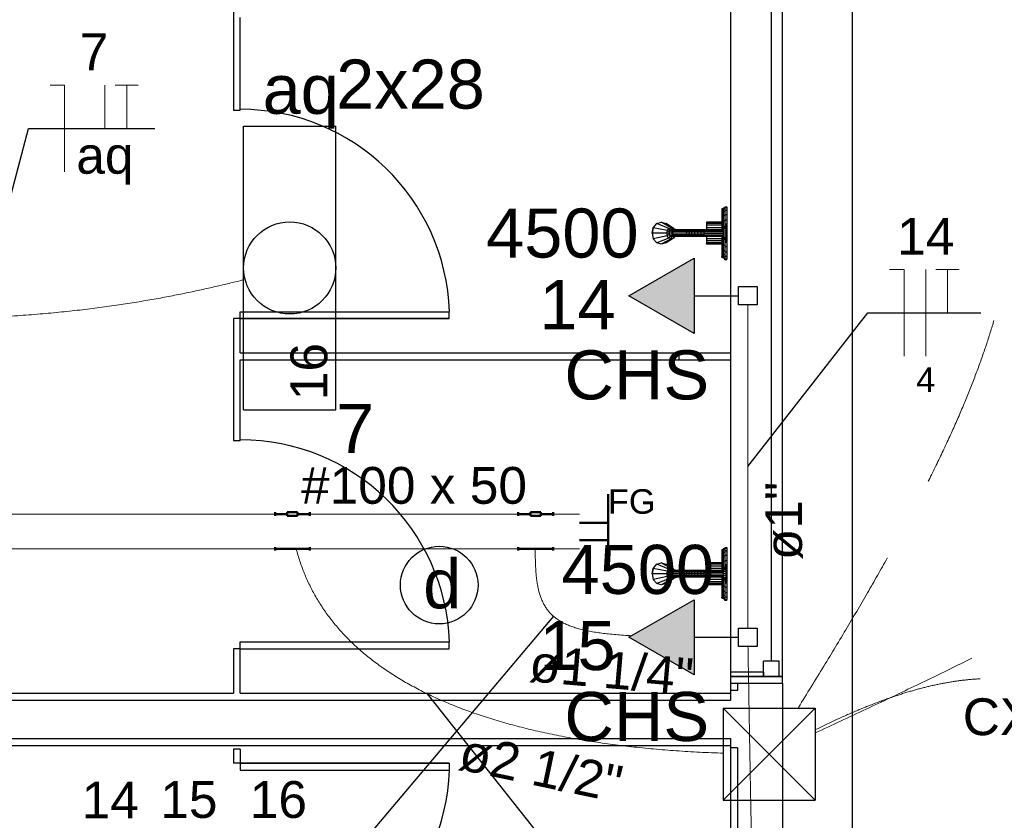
# Model space of a CAD drawing. Header units: millimetres. Extents: x 7 to 269, y 1 to 169.
# Tile 57 of 115: x 79.57 to 82.4, y 30.46 to 32.77. Entities that reach past the tile are written whole.
import ezdxf

# ---------------------------------------------------------------- set-up
doc = ezdxf.new("R2010")
doc.units = ezdxf.units.MM
doc.header["$MEASUREMENT"] = 0
doc.linetypes.add('Dashed', pattern=[0.75, 0.5, -0.25])
for name, color, linetype, lineweight in [('Eletroduto - Marco Polo', 6, 'Continuous', 9), ('Fiação - Marco Polo', 3, 'Continuous', 9), ('Layout - Marco Polo', 252, 'Continuous', 25), ('Layout-02 - Marco Polo', 243, 'Continuous', 50), ('Linha de Chamada - Marco Polo', 1, 'Continuous', 25), ('Luminárias - Marco Polo', 5, 'Continuous', 25), ('Textos - Marco Polo', 143, 'Continuous', 25), ('Tomadas - Marco Polo', 150, 'Continuous', 25)]:
    doc.layers.add(name, color=color, linetype=linetype, lineweight=lineweight)
doc.layers.add('Parede - Marco Polo', color=7, linetype='Continuous')
doc.styles.add('Arial', font='arial.ttf')

msp = doc.modelspace()

# ---------------------------------------------------------------- hatches: boundary and pattern name
at = {"layer": 'Tomadas - Marco Polo', "linetype": 'Continuous'}
for points in [[(81.5088, 32.0805), (81.3213, 31.9723), (81.5088, 31.864)], [(81.5088, 31.098), (81.3213, 30.9898), (81.5088, 30.8815)]]:
    msp.add_hatch(color=256, dxfattribs=at).paths.add_polyline_path(points)

# ---------------------------------------------------------------- linework, layer by layer
at = {"layer": 'Eletroduto - Marco Polo', "linetype": 'Continuous'}
for p, q in [((76.8464, 31.3444), (80.3037, 31.3444)), ((80.4037, 31.3444), (81.0034, 31.3444)), ((81.1034, 31.3444), (81.1796, 31.3444)), ((76.8464, 31.2444), (80.3037, 31.2444)), ((80.4037, 31.2444), (81.0034, 31.2444)), ((81.1034, 31.2444), (81.1796, 31.2444))]:
    msp.add_line(p, q, dxfattribs=at)
at = {"layer": 'Eletroduto - Marco Polo', "linetype": 'Dashed'}
for points in [[(81.809, 30.7882), (81.8818, 30.9065), (81.9491, 31.0182), (82.0111, 31.1239), (82.068, 31.224), (82.12, 31.3189), (82.1674, 31.4092), (82.2102, 31.4954), (82.2488, 31.5778), (82.2834, 31.6571), (82.3141, 31.7335), (82.3412, 31.8077), (82.3649, 31.8802), (82.3853, 31.9512), (82.4028, 32.0215), (82.4175, 32.0914), (82.4296, 32.1613), (82.4393, 32.2318), (82.4469, 32.3034), (82.4525, 32.3765), (82.4563, 32.4516), (82.4587, 32.5292), (82.4597, 32.6097), (82.4596, 32.6936), (82.4586, 32.7814), (82.4569, 32.8736), (82.4547, 32.9706), (82.4522, 33.073), (82.4497, 33.1811), (82.4473, 33.2955), (82.4453, 33.4166)], [(81.8565, 30.7144), (82.004, 30.7832), (82.1411, 30.8484), (82.2684, 30.9103), (82.3863, 30.9692), (82.4953, 31.0254), (82.5957, 31.0792), (82.6882, 31.1309), (82.7732, 31.1808), (82.8512, 31.2291), (82.9225, 31.2763), (82.9878, 31.3226), (83.0474, 31.3683), (83.1018, 31.4136), (83.1516, 31.459), (83.1971, 31.5046), (83.2388, 31.5508), (83.2773, 31.598), (83.313, 31.6462), (83.3463, 31.696), (83.3777, 31.7476), (83.4077, 31.8012), (83.4368, 31.8572), (83.4654, 31.9159), (83.4941, 31.9776), (83.5231, 32.0425), (83.5532, 32.111), (83.5846, 32.1834), (83.618, 32.2599), (83.6536, 32.3409), (83.6922, 32.4267)], [(81.8573, 30.7237), (81.9207, 30.754), (81.9804, 30.7803), (82.0367, 30.8027), (82.0897, 30.8216), (82.1397, 30.8371), (82.1871, 30.8494), (82.2322, 30.8588), (82.2751, 30.8654), (82.3162, 30.8695), (82.3557, 30.8712), (82.394, 30.8709), (82.4313, 30.8687), (82.4678, 30.8648), (82.504, 30.8595), (82.5399, 30.8529), (82.576, 30.8453), (82.6124, 30.8369), (82.6496, 30.828), (82.6877, 30.8186), (82.727, 30.809), (82.7678, 30.7996), (82.8103, 30.7903), (82.855, 30.7816), (82.9019, 30.7735), (82.9515, 30.7664), (83.004, 30.7604), (83.0596, 30.7557), (83.1187, 30.7526), (83.1815, 30.7512), (83.2483, 30.7519)]]:
    msp.add_spline(points, degree=3, dxfattribs=at)
at = {"layer": 'Eletroduto - Marco Polo', "linetype": 'Continuous'}
for points in [[(77.9525, 32.0288), (78.0773, 32.008), (78.198, 31.9893), (78.3146, 31.9728), (78.4272, 31.9582), (78.5359, 31.9456), (78.6408, 31.9348), (78.7418, 31.9258), (78.8392, 31.9185), (78.933, 31.9127), (79.0232, 31.9085), (79.11, 31.9058), (79.1935, 31.9044), (79.2737, 31.9042), (79.3506, 31.9053), (79.4245, 31.9074), (79.4953, 31.9107), (79.5632, 31.9148), (79.6281, 31.9198), (79.6903, 31.9256), (79.7498, 31.9321), (79.8067, 31.9393), (79.861, 31.947), (79.9128, 31.9551), (79.9622, 31.9636), (80.0094, 31.9724), (80.0543, 31.9814), (80.0971, 31.9906), (80.1378, 31.9998), (80.1765, 32.009), (80.2133, 32.018)], [(81.6633, 31.9465), (81.6633, 31.9022), (81.6633, 31.8607), (81.6633, 31.8217), (81.6633, 31.7851), (81.6633, 31.7506), (81.6633, 31.718), (81.6633, 31.6873), (81.6633, 31.6581), (81.6633, 31.6302), (81.6633, 31.6036), (81.6633, 31.5779), (81.6633, 31.553), (81.6633, 31.5287), (81.6633, 31.5048), (81.6633, 31.4811), (81.6633, 31.4573), (81.6633, 31.4334), (81.6633, 31.4091), (81.6633, 31.3842), (81.6633, 31.3585), (81.6633, 31.3319), (81.6633, 31.304), (81.6633, 31.2748), (81.6633, 31.244), (81.6633, 31.2115), (81.6633, 31.177), (81.6633, 31.1404), (81.6633, 31.1014), (81.6633, 31.0598), (81.6633, 31.0155)], [(80.3644, 31.2446), (80.3752, 31.2084), (80.3882, 31.1733), (80.4034, 31.1394), (80.4208, 31.1066), (80.4405, 31.075), (80.4623, 31.0445), (80.4863, 31.0151), (80.5124, 30.9869), (80.5407, 30.9598), (80.571, 30.9339), (80.6035, 30.9091), (80.638, 30.8855), (80.6746, 30.863), (80.7132, 30.8417), (80.7538, 30.8215), (80.7964, 30.8024), (80.8411, 30.7845), (80.8876, 30.7678), (80.9362, 30.7522), (80.9866, 30.7377), (81.039, 30.7244), (81.0933, 30.7122), (81.1494, 30.7012), (81.2074, 30.6914), (81.2673, 30.6826), (81.3289, 30.6751), (81.3924, 30.6687), (81.4577, 30.6634), (81.5247, 30.6593), (81.5935, 30.6563)], [(81.0522, 31.2446), (81.0522, 31.2262), (81.0525, 31.2088), (81.0531, 31.1922), (81.0541, 31.1765), (81.0556, 31.1616), (81.0575, 31.1476), (81.0598, 31.1343), (81.0627, 31.1218), (81.0662, 31.11), (81.0703, 31.099), (81.0749, 31.0886), (81.0803, 31.079), (81.0863, 31.0699), (81.0931, 31.0615), (81.1006, 31.0538), (81.1089, 31.0466), (81.1181, 31.0399), (81.1281, 31.0338), (81.1391, 31.0282), (81.1509, 31.0231), (81.1638, 31.0185), (81.1776, 31.0144), (81.1925, 31.0106), (81.2085, 31.0073), (81.2255, 31.0043), (81.2437, 31.0017), (81.2631, 30.9994), (81.2838, 30.9974), (81.3056, 30.9958), (81.3287, 30.9943)], [(81.6638, 30.9628), (81.6647, 30.9115), (81.6656, 30.8634), (81.6664, 30.8182), (81.6671, 30.7758), (81.6678, 30.7358), (81.6685, 30.6981), (81.6691, 30.6625), (81.6697, 30.6287), (81.6703, 30.5965), (81.6708, 30.5657), (81.6714, 30.536), (81.6719, 30.5072), (81.6724, 30.4791), (81.6729, 30.4515), (81.6733, 30.4241), (81.6738, 30.3967), (81.6743, 30.369), (81.6748, 30.341), (81.6753, 30.3122), (81.6758, 30.2826), (81.6764, 30.2518), (81.6769, 30.2197), (81.6775, 30.186), (81.6782, 30.1504), (81.6788, 30.1129), (81.6795, 30.0731), (81.6803, 30.0307), (81.6811, 29.9857), (81.6819, 29.9377), (81.6828, 29.8866)]]:
    msp.add_spline(points, degree=3, dxfattribs=at)
at = {"layer": 'Fiação - Marco Polo'}
for p, q in [((79.657, 32.5782), (79.6987, 32.5782)), ((79.6987, 32.3282), (79.6987, 32.5782)), ((79.8147, 32.4532), (79.8147, 32.5782)), ((79.8439, 32.5782), (79.9106, 32.5782)), ((79.8772, 32.4532), (79.8772, 32.5782)), ((82.0709, 32.0482), (82.1127, 32.0482)), ((82.1127, 31.7982), (82.1127, 32.0482)), ((82.1752, 31.7982), (82.1752, 32.0482)), ((82.2043, 32.0482), (82.2709, 32.0482)), ((82.2377, 31.9232), (82.2377, 32.0482))]:
    msp.add_line(p, q, dxfattribs=at)
at = {"layer": 'Layout - Marco Polo'}
for p, q in [((81.9633, 35.1268), (81.9633, 28.5768)), ((81.6133, 34.9883), (81.6133, 30.8768)), ((81.7634, 30.8768), (81.7634, 34.9883)), ((81.7309, 34.9438), (81.7309, 30.9208)), ((80.1839, 32.8938), (80.1839, 32.5063)), ((80.2039, 32.5063), (80.2039, 32.7728)), ((80.1839, 32.5063), (80.2039, 32.5063)), ((81.5969, 32.2238), (81.5923, 32.2238)), ((81.5923, 32.2238), (81.5923, 32.2213)), ((81.5969, 32.2283), (81.6034, 32.2283)), ((81.5969, 32.2283), (81.5969, 32.2258)), ((81.5969, 32.2258), (81.5969, 32.2183)), ((81.5969, 32.2258), (81.6034, 32.2258)), ((81.6034, 32.2283), (81.6034, 32.2258)), ((81.6034, 32.2258), (81.6034, 32.2183)), ((81.5923, 32.2218), (81.5888, 32.2218)), ((81.5888, 32.2218), (81.5888, 32.2198)), ((81.5888, 32.2198), (81.5888, 32.2128)), ((81.5923, 32.2198), (81.5888, 32.2198)), ((81.5888, 32.2128), (81.5888, 32.2013)), ((81.5923, 32.2128), (81.5888, 32.2128)), ((81.5888, 32.2013), (81.5888, 32.1873)), ((81.5923, 32.2013), (81.5888, 32.2013)), ((81.5923, 32.2213), (81.5923, 32.2138)), ((81.5969, 32.2213), (81.5923, 32.2213)), ((81.5923, 32.2138), (81.5923, 32.2028)), ((81.5969, 32.2138), (81.5923, 32.2138)), ((81.5923, 32.2028), (81.5923, 32.1878)), ((81.5969, 32.2028), (81.5923, 32.2028)), ((81.5969, 32.2183), (81.5969, 32.2063)), ((81.5969, 32.2183), (81.6034, 32.2183)), ((81.5969, 32.2063), (81.5969, 32.1903)), ((81.5969, 32.2063), (81.6034, 32.2063)), ((81.6034, 32.2183), (81.6034, 32.2063)), ((81.6034, 32.2063), (81.6034, 32.1903)), ((81.3914, 32.1678), (81.3879, 32.1523)), ((81.3879, 32.1523), (81.3914, 32.1678)), ((81.3914, 32.1678), (81.4013, 32.1798)), ((81.3914, 32.1678), (81.4013, 32.1798)), ((81.4313, 32.1603), (81.3914, 32.1678)), ((81.4013, 32.1798), (81.4143, 32.1838)), ((81.4013, 32.1798), (81.4143, 32.1838)), ((81.4364, 32.1658), (81.4013, 32.1798)), ((81.4143, 32.1838), (81.4283, 32.1798)), ((81.4433, 32.1678), (81.4143, 32.1838)), ((81.4143, 32.1838), (81.4283, 32.1798)), ((81.4498, 32.1658), (81.4283, 32.1798)), ((81.4313, 32.1603), (81.4364, 32.1658)), ((81.4364, 32.1658), (81.4433, 32.1678)), ((81.4399, 32.1593), (81.4364, 32.1658)), ((81.4433, 32.1623), (81.4433, 32.1678)), ((81.4433, 32.1678), (81.4498, 32.1658)), ((81.4488, 32.1633), (81.4498, 32.1658)), ((81.4498, 32.1658), (81.4523, 32.1633)), ((81.5888, 32.1838), (81.5443, 32.1838)), ((81.5443, 32.1838), (81.5443, 32.1828)), ((81.5443, 32.1828), (81.5443, 32.1798)), ((81.5888, 32.1828), (81.5443, 32.1828)), ((81.5443, 32.1798), (81.5443, 32.1748)), ((81.5888, 32.1798), (81.5443, 32.1798)), ((81.5443, 32.1748), (81.5443, 32.1678)), ((81.5888, 32.1748), (81.5443, 32.1748)), ((81.5443, 32.1678), (81.5443, 32.1618)), ((81.5888, 32.1678), (81.5443, 32.1678)), ((81.5888, 32.1873), (81.5888, 32.1703)), ((81.5923, 32.1873), (81.5888, 32.1873)), ((81.5888, 32.1703), (81.5888, 32.1618)), ((81.5923, 32.1703), (81.5888, 32.1703)), ((81.5923, 32.1878), (81.5923, 32.1708)), ((81.5969, 32.1878), (81.5923, 32.1878)), ((81.5923, 32.1708), (81.5923, 32.1678)), ((81.5969, 32.1708), (81.5923, 32.1708)), ((81.6003, 32.1678), (81.5923, 32.1678)), ((81.5923, 32.1678), (81.5923, 32.1668)), ((81.5923, 32.1668), (81.5923, 32.1633)), ((81.6003, 32.1668), (81.5923, 32.1668)), ((81.5969, 32.1903), (81.5969, 32.1718)), ((81.5969, 32.1903), (81.6034, 32.1903)), ((81.5969, 32.1718), (81.5969, 32.1678)), ((81.5969, 32.1718), (81.6003, 32.1718)), ((81.6003, 32.1793), (81.6034, 32.1793)), ((81.6003, 32.1793), (81.6003, 32.1773)), ((81.6003, 32.1773), (81.6003, 32.1713)), ((81.6003, 32.1773), (81.6034, 32.1773)), ((81.6003, 32.1713), (81.6003, 32.1623)), ((81.6003, 32.1713), (81.6034, 32.1713)), ((81.6034, 32.1903), (81.6034, 32.1798)), ((81.6034, 32.1793), (81.6034, 32.1773)), ((81.6034, 32.1773), (81.6034, 32.1713)), ((81.6034, 32.1713), (81.6034, 32.1623)), ((81.3879, 32.1523), (81.3914, 32.1363)), ((81.4299, 32.1523), (81.3879, 32.1523)), ((81.3879, 32.1523), (81.3914, 32.1363)), ((81.4313, 32.1443), (81.3914, 32.1363)), ((81.4364, 32.1383), (81.4013, 32.1248)), ((81.4498, 32.1383), (81.4283, 32.1248)), ((81.4313, 32.1603), (81.4299, 32.1523)), ((81.4364, 32.1523), (81.4299, 32.1523)), ((81.4299, 32.1523), (81.4313, 32.1443)), ((81.4373, 32.1563), (81.4313, 32.1603)), ((81.4373, 32.1483), (81.4313, 32.1443)), ((81.4364, 32.1383), (81.4313, 32.1443)), ((81.4373, 32.1563), (81.4364, 32.1523)), ((81.4364, 32.1523), (81.4373, 32.1483)), ((81.4399, 32.1448), (81.4364, 32.1383)), ((81.4433, 32.1363), (81.4364, 32.1383)), ((81.4383, 32.1578), (81.4373, 32.1523)), ((81.4373, 32.1563), (81.4383, 32.1573)), ((81.4373, 32.1523), (81.4383, 32.1468)), ((81.4453, 32.1523), (81.4373, 32.1523)), ((81.4383, 32.1473), (81.4373, 32.1483)), ((81.4383, 32.1578), (81.4419, 32.1618)), ((81.4468, 32.1578), (81.4383, 32.1578)), ((81.4419, 32.1423), (81.4383, 32.1468)), ((81.4468, 32.1468), (81.4383, 32.1468)), ((81.4419, 32.1618), (81.4463, 32.1633)), ((81.4504, 32.1618), (81.4419, 32.1618)), ((81.4463, 32.1413), (81.4419, 32.1423)), ((81.4504, 32.1423), (81.4419, 32.1423)), ((81.4433, 32.1423), (81.4433, 32.1363)), ((81.4498, 32.1383), (81.4433, 32.1363)), ((81.4453, 32.1523), (81.4468, 32.1578)), ((81.4453, 32.1523), (81.4468, 32.1468)), ((81.4474, 32.1523), (81.4453, 32.1523)), ((81.4548, 32.1633), (81.4463, 32.1633)), ((81.4548, 32.1413), (81.4463, 32.1413)), ((81.4468, 32.1578), (81.4504, 32.1618)), ((81.4504, 32.1423), (81.4468, 32.1468)), ((81.4474, 32.1583), (81.4484, 32.1568)), ((81.4474, 32.1523), (81.4484, 32.1568)), ((81.4484, 32.1473), (81.4474, 32.1523)), ((81.4873, 32.1523), (81.4474, 32.1523)), ((81.4484, 32.1473), (81.4474, 32.1463)), ((81.4498, 32.1588), (81.4479, 32.1588)), ((81.4498, 32.1453), (81.4479, 32.1453)), ((81.4484, 32.1568), (81.4509, 32.1603)), ((81.4484, 32.1598), (81.4498, 32.1593)), ((81.4883, 32.1568), (81.4484, 32.1568)), ((81.4509, 32.1438), (81.4484, 32.1473)), ((81.4883, 32.1473), (81.4484, 32.1473)), ((81.4498, 32.1453), (81.4484, 32.1448)), ((81.4488, 32.1413), (81.4498, 32.1383)), ((81.4513, 32.1618), (81.4498, 32.1593)), ((81.4513, 32.1423), (81.4498, 32.1448)), ((81.4523, 32.1413), (81.4498, 32.1383)), ((81.4504, 32.1618), (81.4548, 32.1633)), ((81.4548, 32.1413), (81.4504, 32.1423)), ((81.4544, 32.1618), (81.4509, 32.1603)), ((81.4908, 32.1603), (81.4509, 32.1603)), ((81.4544, 32.1428), (81.4509, 32.1438)), ((81.4908, 32.1438), (81.4509, 32.1438)), ((81.4599, 32.1618), (81.4513, 32.1618)), ((81.4513, 32.1618), (81.4518, 32.1608)), ((81.4518, 32.1433), (81.4513, 32.1423)), ((81.4599, 32.1423), (81.4513, 32.1423)), ((81.4938, 32.1618), (81.4544, 32.1618)), ((81.4938, 32.1428), (81.4544, 32.1428)), ((81.4548, 32.1633), (81.4599, 32.1618)), ((81.4599, 32.1423), (81.4548, 32.1413)), ((81.4873, 32.1523), (81.4883, 32.1568)), ((81.4943, 32.1523), (81.4873, 32.1523)), ((81.4883, 32.1473), (81.4873, 32.1523)), ((81.4883, 32.1568), (81.4908, 32.1603)), ((81.4954, 32.1568), (81.4883, 32.1568)), ((81.4954, 32.1473), (81.4883, 32.1473)), ((81.4908, 32.1438), (81.4883, 32.1473)), ((81.4938, 32.1618), (81.4908, 32.1603)), ((81.4973, 32.1603), (81.4908, 32.1603)), ((81.4973, 32.1438), (81.4908, 32.1438)), ((81.4938, 32.1428), (81.4908, 32.1438)), ((81.5003, 32.1618), (81.4938, 32.1618)), ((81.5003, 32.1428), (81.4938, 32.1428)), ((81.4943, 32.1523), (81.4954, 32.1568)), ((81.5024, 32.1523), (81.4943, 32.1523)), ((81.4954, 32.1473), (81.4943, 32.1523)), ((81.4954, 32.1568), (81.4973, 32.1603)), ((81.5028, 32.1568), (81.4954, 32.1568)), ((81.5028, 32.1473), (81.4954, 32.1473)), ((81.4973, 32.1438), (81.4954, 32.1473)), ((81.5003, 32.1618), (81.4973, 32.1603)), ((81.5049, 32.1603), (81.4973, 32.1603)), ((81.5049, 32.1438), (81.4973, 32.1438)), ((81.5003, 32.1428), (81.4973, 32.1438)), ((81.5069, 32.1618), (81.5003, 32.1618)), ((81.5069, 32.1428), (81.5003, 32.1428)), ((81.5024, 32.1523), (81.5028, 32.1568)), ((81.5109, 32.1523), (81.5024, 32.1523)), ((81.5028, 32.1473), (81.5024, 32.1523)), ((81.5028, 32.1568), (81.5049, 32.1603)), ((81.5113, 32.1568), (81.5028, 32.1568)), ((81.5113, 32.1473), (81.5028, 32.1473)), ((81.5049, 32.1438), (81.5028, 32.1473)), ((81.5069, 32.1618), (81.5049, 32.1603)), ((81.5123, 32.1603), (81.5049, 32.1603)), ((81.5123, 32.1438), (81.5049, 32.1438)), ((81.5069, 32.1428), (81.5049, 32.1438)), ((81.5143, 32.1618), (81.5069, 32.1618)), ((81.5143, 32.1428), (81.5069, 32.1428)), ((81.5109, 32.1523), (81.5113, 32.1568)), ((81.5198, 32.1523), (81.5109, 32.1523)), ((81.5113, 32.1473), (81.5109, 32.1523)), ((81.5113, 32.1568), (81.5123, 32.1603)), ((81.5203, 32.1568), (81.5113, 32.1568)), ((81.5203, 32.1473), (81.5113, 32.1473)), ((81.5123, 32.1438), (81.5113, 32.1473)), ((81.5143, 32.1618), (81.5123, 32.1603)), ((81.5208, 32.1603), (81.5123, 32.1603)), ((81.5208, 32.1438), (81.5123, 32.1438)), ((81.5143, 32.1428), (81.5123, 32.1438)), ((81.5224, 32.1618), (81.5143, 32.1618)), ((81.5224, 32.1428), (81.5143, 32.1428)), ((81.5198, 32.1523), (81.5203, 32.1568)), ((81.5293, 32.1523), (81.5198, 32.1523)), ((81.5203, 32.1473), (81.5198, 32.1523)), ((81.5203, 32.1568), (81.5208, 32.1603)), ((81.5293, 32.1568), (81.5203, 32.1568)), ((81.5293, 32.1473), (81.5203, 32.1473)), ((81.5208, 32.1438), (81.5203, 32.1473)), ((81.5224, 32.1618), (81.5208, 32.1603)), ((81.5298, 32.1603), (81.5208, 32.1603)), ((81.5298, 32.1438), (81.5208, 32.1438)), ((81.5224, 32.1428), (81.5208, 32.1438)), ((81.5303, 32.1618), (81.5224, 32.1618)), ((81.5303, 32.1428), (81.5224, 32.1428)), ((81.5293, 32.1568), (81.5298, 32.1603)), ((81.5383, 32.1568), (81.5293, 32.1568)), ((81.5293, 32.1523), (81.5293, 32.1568)), ((81.5383, 32.1523), (81.5293, 32.1523)), ((81.5293, 32.1473), (81.5293, 32.1523)), ((81.5383, 32.1473), (81.5293, 32.1473)), ((81.5298, 32.1438), (81.5293, 32.1473)), ((81.5303, 32.1618), (81.5298, 32.1603)), ((81.5383, 32.1603), (81.5298, 32.1603)), ((81.5383, 32.1438), (81.5298, 32.1438)), ((81.5303, 32.1428), (81.5298, 32.1438)), ((81.5388, 32.1618), (81.5303, 32.1618)), ((81.5388, 32.1428), (81.5303, 32.1428)), ((81.5388, 32.1618), (81.5383, 32.1603)), ((81.5383, 32.1568), (81.5383, 32.1603)), ((81.5383, 32.1603), (81.5923, 32.1603)), ((81.5383, 32.1523), (81.5383, 32.1568)), ((81.5383, 32.1568), (81.5923, 32.1568)), ((81.5383, 32.1473), (81.5383, 32.1523)), ((81.5383, 32.1523), (81.5923, 32.1523)), ((81.5383, 32.1438), (81.5383, 32.1473)), ((81.5383, 32.1473), (81.5923, 32.1473)), ((81.5388, 32.1428), (81.5383, 32.1438)), ((81.5383, 32.1438), (81.5923, 32.1438)), ((81.5923, 32.1618), (81.5388, 32.1618)), ((81.5923, 32.1428), (81.5388, 32.1428)), ((81.5443, 32.1428), (81.5443, 32.1363)), ((81.5888, 32.1428), (81.5888, 32.1343)), ((81.5923, 32.1633), (81.5923, 32.1583)), ((81.6003, 32.1633), (81.5923, 32.1633)), ((81.5923, 32.1583), (81.5923, 32.1523)), ((81.6003, 32.1583), (81.5923, 32.1583)), ((81.5923, 32.1523), (81.5923, 32.1463)), ((81.6003, 32.1523), (81.5923, 32.1523)), ((81.5923, 32.1463), (81.5923, 32.1408)), ((81.6003, 32.1463), (81.5923, 32.1463)), ((81.5923, 32.1408), (81.5923, 32.1373)), ((81.6003, 32.1408), (81.5923, 32.1408)), ((81.5923, 32.1363), (81.5923, 32.1373)), ((81.6003, 32.1373), (81.5923, 32.1373)), ((81.6003, 32.1623), (81.6003, 32.1523)), ((81.6003, 32.1623), (81.6034, 32.1623)), ((81.6003, 32.1523), (81.6003, 32.1418)), ((81.6003, 32.1523), (81.6034, 32.1523)), ((81.6003, 32.1418), (81.6003, 32.1333)), ((81.6003, 32.1418), (81.6034, 32.1418)), ((81.6034, 32.1623), (81.6034, 32.1523)), ((81.6034, 32.1523), (81.6034, 32.1418)), ((81.6034, 32.1418), (81.6034, 32.1333)), ((81.4013, 32.1248), (81.3914, 32.1363)), ((81.4013, 32.1248), (81.3914, 32.1363)), ((81.4143, 32.1203), (81.4013, 32.1248)), ((81.4143, 32.1203), (81.4013, 32.1248)), ((81.4433, 32.1363), (81.4143, 32.1203)), ((81.4283, 32.1248), (81.4143, 32.1203)), ((81.4283, 32.1248), (81.4143, 32.1203)), ((81.5443, 32.1363), (81.5443, 32.1298)), ((81.5888, 32.1363), (81.5443, 32.1363)), ((81.5443, 32.1298), (81.5443, 32.1248)), ((81.5888, 32.1298), (81.5443, 32.1298)), ((81.5443, 32.1248), (81.5443, 32.1213)), ((81.5888, 32.1248), (81.5443, 32.1248)), ((81.5443, 32.1203), (81.5443, 32.1213)), ((81.5888, 32.1213), (81.5443, 32.1213)), ((81.5888, 32.1203), (81.5443, 32.1203)), ((81.5888, 32.1343), (81.5888, 32.1173)), ((81.5923, 32.1343), (81.5888, 32.1343)), ((81.5888, 32.1173), (81.5888, 32.1028)), ((81.5923, 32.1173), (81.5888, 32.1173)), ((81.6003, 32.1363), (81.5923, 32.1363)), ((81.5923, 32.1363), (81.5923, 32.1338)), ((81.5923, 32.1338), (81.5923, 32.1163)), ((81.5969, 32.1338), (81.5923, 32.1338)), ((81.5923, 32.1163), (81.5923, 32.1018)), ((81.5969, 32.1163), (81.5923, 32.1163)), ((81.5969, 32.1363), (81.5969, 32.1323)), ((81.5969, 32.1323), (81.5969, 32.1143)), ((81.5969, 32.1323), (81.6003, 32.1323)), ((81.5969, 32.1143), (81.5969, 32.0983)), ((81.5969, 32.1143), (81.6034, 32.1143)), ((81.6003, 32.1333), (81.6003, 32.1273)), ((81.6003, 32.1333), (81.6034, 32.1333)), ((81.6003, 32.1253), (81.6003, 32.1273)), ((81.6003, 32.1273), (81.6034, 32.1273)), ((81.6034, 32.1253), (81.6003, 32.1253)), ((81.6034, 32.1333), (81.6034, 32.1273)), ((81.6034, 32.1253), (81.6034, 32.1273)), ((81.6034, 32.1253), (81.6034, 32.1143)), ((81.6034, 32.1143), (81.6034, 32.0983)), ((81.5888, 32.1028), (81.5888, 32.0918)), ((81.5923, 32.1028), (81.5888, 32.1028)), ((81.5888, 32.0918), (81.5888, 32.0848)), ((81.5923, 32.0918), (81.5888, 32.0918)), ((81.5888, 32.0823), (81.5888, 32.0848)), ((81.5923, 32.0848), (81.5888, 32.0848)), ((81.5923, 32.0823), (81.5888, 32.0823)), ((81.5923, 32.1018), (81.5923, 32.0903)), ((81.5969, 32.1018), (81.5923, 32.1018)), ((81.5923, 32.0903), (81.5923, 32.0833)), ((81.5969, 32.0903), (81.5923, 32.0903)), ((81.5923, 32.0808), (81.5923, 32.0833)), ((81.5969, 32.0833), (81.5923, 32.0833)), ((81.5969, 32.0808), (81.5923, 32.0808)), ((81.5969, 32.0983), (81.5969, 32.0863)), ((81.5969, 32.0983), (81.6034, 32.0983)), ((81.5969, 32.0863), (81.5969, 32.0788)), ((81.5969, 32.0863), (81.6034, 32.0863)), ((81.6034, 32.0983), (81.6034, 32.0863)), ((81.6034, 32.0863), (81.6034, 32.0788)), ((81.5969, 32.0758), (81.5969, 32.0788)), ((81.5969, 32.0788), (81.6034, 32.0788)), ((81.6034, 32.0758), (81.5969, 32.0758)), ((81.6034, 32.0758), (81.6034, 32.0788)), ((80.2039, 31.9263), (80.8049, 31.9263)), ((80.2039, 31.9068), (80.2039, 31.9263)), ((80.2039, 31.9263), (80.8049, 31.9263)), ((80.2039, 31.9068), (80.2039, 31.9263)), ((80.8049, 31.9068), (80.8049, 31.9263)), ((80.8049, 31.9068), (80.8049, 31.9263)), ((80.2039, 31.9068), (80.1839, 31.9068)), ((80.1839, 31.9068), (80.1839, 31.5563)), ((80.8049, 31.9068), (80.1839, 31.9068)), ((80.2039, 31.8078), (80.2039, 31.9068)), ((80.2039, 31.9068), (80.8049, 31.9068)), ((80.2039, 31.8078), (81.6133, 31.8078)), ((81.4659, 31.7878), (81.4659, 31.8078)), ((80.2039, 31.7878), (81.6133, 31.7878)), ((80.2039, 31.5563), (80.2039, 31.7878)), ((80.1839, 31.5563), (80.2039, 31.5563)), ((81.5923, 31.2418), (81.5888, 31.2418)), ((81.5888, 31.2418), (81.5888, 31.2398)), ((81.5888, 31.2398), (81.5888, 31.2328)), ((81.5923, 31.2398), (81.5888, 31.2398)), ((81.5888, 31.2328), (81.5888, 31.2213)), ((81.5923, 31.2328), (81.5888, 31.2328)), ((81.5969, 31.2438), (81.5923, 31.2438)), ((81.5923, 31.2438), (81.5923, 31.2413)), ((81.5923, 31.2413), (81.5923, 31.2338)), ((81.5969, 31.2413), (81.5923, 31.2413)), ((81.5923, 31.2338), (81.5923, 31.2228)), ((81.5969, 31.2338), (81.5923, 31.2338)), ((81.5969, 31.2483), (81.6034, 31.2483)), ((81.5969, 31.2483), (81.5969, 31.2458)), ((81.5969, 31.2458), (81.5969, 31.2383)), ((81.5969, 31.2458), (81.6034, 31.2458)), ((81.5969, 31.2383), (81.5969, 31.2258)), ((81.5969, 31.2383), (81.6034, 31.2383)), ((81.6034, 31.2483), (81.6034, 31.2458)), ((81.6034, 31.2458), (81.6034, 31.2383)), ((81.6034, 31.2383), (81.6034, 31.2258)), ((81.4013, 31.1998), (81.4143, 31.2038)), ((81.4013, 31.1998), (81.4143, 31.2038)), ((81.4143, 31.2038), (81.4283, 31.1998)), ((81.4433, 31.1878), (81.4143, 31.2038)), ((81.4143, 31.2038), (81.4283, 31.1998)), ((81.5888, 31.2038), (81.5443, 31.2038)), ((81.5443, 31.2038), (81.5443, 31.2028)), ((81.5443, 31.2028), (81.5443, 31.1998)), ((81.5888, 31.2028), (81.5443, 31.2028)), ((81.5888, 31.2213), (81.5888, 31.2068)), ((81.5923, 31.2213), (81.5888, 31.2213)), ((81.5888, 31.2068), (81.5888, 31.1903)), ((81.5923, 31.2068), (81.5888, 31.2068)), ((81.5923, 31.2228), (81.5923, 31.2078)), ((81.5969, 31.2228), (81.5923, 31.2228)), ((81.5923, 31.2078), (81.5923, 31.1908)), ((81.5969, 31.2078), (81.5923, 31.2078)), ((81.5969, 31.2258), (81.5969, 31.2103)), ((81.5969, 31.2258), (81.6034, 31.2258)), ((81.5969, 31.2103), (81.5969, 31.1918)), ((81.5969, 31.2103), (81.6034, 31.2103)), ((81.6034, 31.2258), (81.6034, 31.2103)), ((81.6034, 31.2103), (81.6034, 31.1998)), ((81.3914, 31.1878), (81.3879, 31.1723)), ((81.3879, 31.1723), (81.3914, 31.1878)), ((81.3914, 31.1878), (81.4013, 31.1998)), ((81.3914, 31.1878), (81.4013, 31.1998)), ((81.4313, 31.1803), (81.3914, 31.1878)), ((81.4364, 31.1858), (81.4013, 31.1998)), ((81.4498, 31.1858), (81.4283, 31.1998)), ((81.4313, 31.1803), (81.4299, 31.1723)), ((81.4313, 31.1803), (81.4364, 31.1858)), ((81.4373, 31.1763), (81.4313, 31.1803)), ((81.4364, 31.1858), (81.4433, 31.1878)), ((81.4399, 31.1793), (81.4364, 31.1858)), ((81.4373, 31.1763), (81.4364, 31.1723)), ((81.4383, 31.1778), (81.4373, 31.1723)), ((81.4373, 31.1763), (81.4383, 31.1773)), ((81.4383, 31.1778), (81.4419, 31.1818)), ((81.4468, 31.1778), (81.4383, 31.1778)), ((81.4419, 31.1818), (81.4463, 31.1833)), ((81.4504, 31.1818), (81.4419, 31.1818)), ((81.4433, 31.1823), (81.4433, 31.1878)), ((81.4433, 31.1878), (81.4498, 31.1858)), ((81.4453, 31.1723), (81.4468, 31.1778)), ((81.4548, 31.1833), (81.4463, 31.1833)), ((81.4468, 31.1778), (81.4504, 31.1818)), ((81.4474, 31.1783), (81.4484, 31.1768)), ((81.4474, 31.1723), (81.4484, 31.1768)), ((81.4498, 31.1788), (81.4479, 31.1788)), ((81.4484, 31.1768), (81.4509, 31.1803)), ((81.4484, 31.1793), (81.4498, 31.1788)), ((81.4883, 31.1768), (81.4484, 31.1768)), ((81.4488, 31.1833), (81.4498, 31.1858)), ((81.4498, 31.1858), (81.4523, 31.1833)), ((81.4513, 31.1818), (81.4498, 31.1793)), ((81.4504, 31.1818), (81.4548, 31.1833)), ((81.4544, 31.1818), (81.4509, 31.1803)), ((81.4908, 31.1803), (81.4509, 31.1803)), ((81.4599, 31.1818), (81.4513, 31.1818)), ((81.4513, 31.1818), (81.4518, 31.1808)), ((81.4938, 31.1818), (81.4544, 31.1818)), ((81.4548, 31.1833), (81.4599, 31.1818)), ((81.4873, 31.1723), (81.4883, 31.1768)), ((81.4883, 31.1768), (81.4908, 31.1803)), ((81.4954, 31.1768), (81.4883, 31.1768)), ((81.4938, 31.1818), (81.4908, 31.1803)), ((81.4973, 31.1803), (81.4908, 31.1803)), ((81.5003, 31.1818), (81.4938, 31.1818)), ((81.4943, 31.1723), (81.4954, 31.1768)), ((81.4954, 31.1768), (81.4973, 31.1803)), ((81.5028, 31.1768), (81.4954, 31.1768)), ((81.5003, 31.1818), (81.4973, 31.1803)), ((81.5049, 31.1803), (81.4973, 31.1803)), ((81.5069, 31.1818), (81.5003, 31.1818)), ((81.5024, 31.1723), (81.5028, 31.1768)), ((81.5028, 31.1768), (81.5049, 31.1803)), ((81.5113, 31.1768), (81.5028, 31.1768)), ((81.5069, 31.1818), (81.5049, 31.1803)), ((81.5123, 31.1803), (81.5049, 31.1803)), ((81.5143, 31.1818), (81.5069, 31.1818)), ((81.5109, 31.1723), (81.5113, 31.1768)), ((81.5113, 31.1768), (81.5123, 31.1803)), ((81.5203, 31.1768), (81.5113, 31.1768)), ((81.5143, 31.1818), (81.5123, 31.1803)), ((81.5208, 31.1803), (81.5123, 31.1803)), ((81.5224, 31.1818), (81.5143, 31.1818)), ((81.5198, 31.1723), (81.5203, 31.1768)), ((81.5203, 31.1768), (81.5208, 31.1803)), ((81.5293, 31.1768), (81.5203, 31.1768)), ((81.5224, 31.1818), (81.5208, 31.1803)), ((81.5298, 31.1803), (81.5208, 31.1803)), ((81.5303, 31.1818), (81.5224, 31.1818)), ((81.5293, 31.1768), (81.5298, 31.1803)), ((81.5383, 31.1768), (81.5293, 31.1768)), ((81.5293, 31.1723), (81.5293, 31.1768)), ((81.5303, 31.1818), (81.5298, 31.1803)), ((81.5383, 31.1803), (81.5298, 31.1803)), ((81.5388, 31.1818), (81.5303, 31.1818)), ((81.5388, 31.1818), (81.5383, 31.1803)), ((81.5383, 31.1768), (81.5383, 31.1803)), ((81.5383, 31.1803), (81.5923, 31.1803)), ((81.5383, 31.1723), (81.5383, 31.1768)), ((81.5383, 31.1768), (81.5923, 31.1768)), ((81.5923, 31.1818), (81.5388, 31.1818)), ((81.5443, 31.1998), (81.5443, 31.1948)), ((81.5888, 31.1998), (81.5443, 31.1998)), ((81.5443, 31.1948), (81.5443, 31.1878)), ((81.5888, 31.1948), (81.5443, 31.1948)), ((81.5443, 31.1878), (81.5443, 31.1818)), ((81.5888, 31.1878), (81.5443, 31.1878)), ((81.5888, 31.1903), (81.5888, 31.1818)), ((81.5923, 31.1903), (81.5888, 31.1903)), ((81.5923, 31.1908), (81.5923, 31.1878)), ((81.5969, 31.1908), (81.5923, 31.1908)), ((81.6003, 31.1878), (81.5923, 31.1878)), ((81.5923, 31.1878), (81.5923, 31.1868)), ((81.5923, 31.1868), (81.5923, 31.1833)), ((81.6003, 31.1868), (81.5923, 31.1868)), ((81.5923, 31.1833), (81.5923, 31.1783)), ((81.6003, 31.1833), (81.5923, 31.1833)), ((81.5923, 31.1783), (81.5923, 31.1723)), ((81.6003, 31.1783), (81.5923, 31.1783)), ((81.5969, 31.1918), (81.5969, 31.1878)), ((81.5969, 31.1918), (81.6003, 31.1918)), ((81.6003, 31.1993), (81.6034, 31.1993)), ((81.6003, 31.1993), (81.6003, 31.1973)), ((81.6003, 31.1973), (81.6003, 31.1913)), ((81.6003, 31.1973), (81.6034, 31.1973)), ((81.6003, 31.1913), (81.6003, 31.1823)), ((81.6003, 31.1913), (81.6034, 31.1913)), ((81.6003, 31.1823), (81.6003, 31.1723)), ((81.6003, 31.1823), (81.6034, 31.1823)), ((81.6034, 31.1993), (81.6034, 31.1973)), ((81.6034, 31.1973), (81.6034, 31.1913)), ((81.6034, 31.1913), (81.6034, 31.1823)), ((81.6034, 31.1823), (81.6034, 31.1723)), ((81.3879, 31.1723), (81.3914, 31.1563)), ((81.4299, 31.1723), (81.3879, 31.1723)), ((81.3879, 31.1723), (81.3914, 31.1563)), ((81.4313, 31.1643), (81.3914, 31.1563)), ((81.4013, 31.1448), (81.3914, 31.1563)), ((81.4013, 31.1448), (81.3914, 31.1563)), ((81.4364, 31.1583), (81.4013, 31.1448)), ((81.4433, 31.1563), (81.4143, 31.1403)), ((81.4498, 31.1583), (81.4283, 31.1448)), ((81.4364, 31.1723), (81.4299, 31.1723)), ((81.4299, 31.1723), (81.4313, 31.1643)), ((81.4373, 31.1683), (81.4313, 31.1643)), ((81.4364, 31.1583), (81.4313, 31.1643)), ((81.4364, 31.1723), (81.4373, 31.1683)), ((81.4399, 31.1648), (81.4364, 31.1583)), ((81.4433, 31.1563), (81.4364, 31.1583)), ((81.4373, 31.1723), (81.4383, 31.1668)), ((81.4453, 31.1723), (81.4373, 31.1723)), ((81.4383, 31.1673), (81.4373, 31.1683)), ((81.4419, 31.1623), (81.4383, 31.1668)), ((81.4468, 31.1668), (81.4383, 31.1668)), ((81.4463, 31.1608), (81.4419, 31.1623)), ((81.4504, 31.1623), (81.4419, 31.1623)), ((81.4433, 31.1623), (81.4433, 31.1563)), ((81.4498, 31.1583), (81.4433, 31.1563)), ((81.4453, 31.1723), (81.4468, 31.1668)), ((81.4474, 31.1723), (81.4453, 31.1723)), ((81.4548, 31.1608), (81.4463, 31.1608)), ((81.4504, 31.1623), (81.4468, 31.1668)), ((81.4484, 31.1673), (81.4474, 31.1723)), ((81.4873, 31.1723), (81.4474, 31.1723)), ((81.4484, 31.1673), (81.4474, 31.1663)), ((81.4498, 31.1653), (81.4479, 31.1653)), ((81.4509, 31.1638), (81.4484, 31.1673)), ((81.4883, 31.1673), (81.4484, 31.1673)), ((81.4498, 31.1653), (81.4484, 31.1648)), ((81.4488, 31.1608), (81.4498, 31.1583)), ((81.4513, 31.1623), (81.4498, 31.1648)), ((81.4523, 31.1608), (81.4498, 31.1583)), ((81.4548, 31.1608), (81.4504, 31.1623)), ((81.4544, 31.1628), (81.4509, 31.1638)), ((81.4908, 31.1638), (81.4509, 31.1638)), ((81.4518, 31.1633), (81.4513, 31.1623)), ((81.4599, 31.1623), (81.4513, 31.1623)), ((81.4938, 31.1628), (81.4544, 31.1628)), ((81.4599, 31.1623), (81.4548, 31.1608)), ((81.4943, 31.1723), (81.4873, 31.1723)), ((81.4883, 31.1673), (81.4873, 31.1723)), ((81.4954, 31.1673), (81.4883, 31.1673)), ((81.4908, 31.1638), (81.4883, 31.1673)), ((81.4973, 31.1638), (81.4908, 31.1638)), ((81.4938, 31.1628), (81.4908, 31.1638)), ((81.5003, 31.1628), (81.4938, 31.1628)), ((81.5024, 31.1723), (81.4943, 31.1723)), ((81.4954, 31.1673), (81.4943, 31.1723)), ((81.5028, 31.1673), (81.4954, 31.1673)), ((81.4973, 31.1638), (81.4954, 31.1673)), ((81.5049, 31.1638), (81.4973, 31.1638)), ((81.5003, 31.1628), (81.4973, 31.1638)), ((81.5069, 31.1628), (81.5003, 31.1628)), ((81.5109, 31.1723), (81.5024, 31.1723)), ((81.5028, 31.1673), (81.5024, 31.1723)), ((81.5113, 31.1673), (81.5028, 31.1673)), ((81.5049, 31.1638), (81.5028, 31.1673)), ((81.5123, 31.1638), (81.5049, 31.1638)), ((81.5069, 31.1628), (81.5049, 31.1638)), ((81.5143, 31.1628), (81.5069, 31.1628)), ((81.5198, 31.1723), (81.5109, 31.1723)), ((81.5113, 31.1673), (81.5109, 31.1723)), ((81.5203, 31.1673), (81.5113, 31.1673)), ((81.5123, 31.1638), (81.5113, 31.1673)), ((81.5208, 31.1638), (81.5123, 31.1638)), ((81.5143, 31.1628), (81.5123, 31.1638)), ((81.5224, 31.1628), (81.5143, 31.1628)), ((81.5293, 31.1723), (81.5198, 31.1723)), ((81.5203, 31.1673), (81.5198, 31.1723)), ((81.5293, 31.1673), (81.5203, 31.1673)), ((81.5208, 31.1638), (81.5203, 31.1673)), ((81.5298, 31.1638), (81.5208, 31.1638)), ((81.5224, 31.1628), (81.5208, 31.1638)), ((81.5303, 31.1628), (81.5224, 31.1628)), ((81.5383, 31.1723), (81.5293, 31.1723)), ((81.5293, 31.1673), (81.5293, 31.1723)), ((81.5383, 31.1673), (81.5293, 31.1673)), ((81.5298, 31.1638), (81.5293, 31.1673)), ((81.5383, 31.1638), (81.5298, 31.1638)), ((81.5303, 31.1628), (81.5298, 31.1638)), ((81.5388, 31.1628), (81.5303, 31.1628)), ((81.5383, 31.1673), (81.5383, 31.1723)), ((81.5383, 31.1723), (81.5923, 31.1723)), ((81.5383, 31.1638), (81.5383, 31.1673)), ((81.5383, 31.1673), (81.5923, 31.1673)), ((81.5388, 31.1628), (81.5383, 31.1638)), ((81.5383, 31.1638), (81.5923, 31.1638)), ((81.5923, 31.1628), (81.5388, 31.1628)), ((81.5443, 31.1628), (81.5443, 31.1563)), ((81.5443, 31.1563), (81.5443, 31.1498)), ((81.5888, 31.1563), (81.5443, 31.1563)), ((81.5443, 31.1498), (81.5443, 31.1448)), ((81.5888, 31.1498), (81.5443, 31.1498)), ((81.5888, 31.1628), (81.5888, 31.1543)), ((81.5888, 31.1543), (81.5888, 31.1373)), ((81.5923, 31.1543), (81.5888, 31.1543)), ((81.5923, 31.1723), (81.5923, 31.1663)), ((81.6003, 31.1723), (81.5923, 31.1723)), ((81.5923, 31.1663), (81.5923, 31.1608)), ((81.6003, 31.1663), (81.5923, 31.1663)), ((81.5923, 31.1608), (81.5923, 31.1573)), ((81.6003, 31.1608), (81.5923, 31.1608)), ((81.5923, 31.1563), (81.5923, 31.1573)), ((81.6003, 31.1573), (81.5923, 31.1573)), ((81.6003, 31.1563), (81.5923, 31.1563)), ((81.5923, 31.1563), (81.5923, 31.1538)), ((81.5923, 31.1538), (81.5923, 31.1363)), ((81.5969, 31.1538), (81.5923, 31.1538)), ((81.5969, 31.1563), (81.5969, 31.1523)), ((81.5969, 31.1523), (81.5969, 31.1338)), ((81.5969, 31.1523), (81.6003, 31.1523)), ((81.6003, 31.1723), (81.6003, 31.1618)), ((81.6003, 31.1723), (81.6034, 31.1723)), ((81.6003, 31.1618), (81.6003, 31.1533)), ((81.6003, 31.1618), (81.6034, 31.1618)), ((81.6003, 31.1533), (81.6003, 31.1473)), ((81.6003, 31.1533), (81.6034, 31.1533)), ((81.6003, 31.1453), (81.6003, 31.1473)), ((81.6003, 31.1473), (81.6034, 31.1473)), ((81.6034, 31.1723), (81.6034, 31.1618)), ((81.6034, 31.1618), (81.6034, 31.1533)), ((81.6034, 31.1533), (81.6034, 31.1473)), ((81.6034, 31.1453), (81.6034, 31.1473)), ((81.4143, 31.1403), (81.4013, 31.1448)), ((81.4143, 31.1403), (81.4013, 31.1448)), ((81.4283, 31.1448), (81.4143, 31.1403)), ((81.4283, 31.1448), (81.4143, 31.1403)), ((81.5443, 31.1448), (81.5443, 31.1413)), ((81.5888, 31.1448), (81.5443, 31.1448)), ((81.5443, 31.1403), (81.5443, 31.1413)), ((81.5888, 31.1413), (81.5443, 31.1413)), ((81.5888, 31.1403), (81.5443, 31.1403)), ((81.5888, 31.1373), (81.5888, 31.1228)), ((81.5923, 31.1373), (81.5888, 31.1373)), ((81.5888, 31.1228), (81.5888, 31.1118)), ((81.5923, 31.1228), (81.5888, 31.1228)), ((81.5923, 31.1363), (81.5923, 31.1218)), ((81.5969, 31.1363), (81.5923, 31.1363)), ((81.5923, 31.1218), (81.5923, 31.1103)), ((81.5969, 31.1218), (81.5923, 31.1218)), ((81.5969, 31.1338), (81.5969, 31.1183)), ((81.5969, 31.1338), (81.6034, 31.1338)), ((81.5969, 31.1183), (81.5969, 31.1063)), ((81.5969, 31.1183), (81.6034, 31.1183)), ((81.6034, 31.1453), (81.6003, 31.1453)), ((81.6034, 31.1453), (81.6034, 31.1338)), ((81.6034, 31.1338), (81.6034, 31.1183)), ((81.6034, 31.1183), (81.6034, 31.1063)), ((81.5888, 31.1118), (81.5888, 31.1048)), ((81.5923, 31.1118), (81.5888, 31.1118)), ((81.5888, 31.1023), (81.5888, 31.1048)), ((81.5923, 31.1048), (81.5888, 31.1048)), ((81.5923, 31.1023), (81.5888, 31.1023)), ((81.5923, 31.1103), (81.5923, 31.1033)), ((81.5969, 31.1103), (81.5923, 31.1103)), ((81.5923, 31.1008), (81.5923, 31.1033)), ((81.5969, 31.1033), (81.5923, 31.1033)), ((81.5969, 31.1008), (81.5923, 31.1008)), ((81.5969, 31.1063), (81.5969, 31.0983)), ((81.5969, 31.1063), (81.6034, 31.1063)), ((81.5969, 31.0958), (81.5969, 31.0983)), ((81.5969, 31.0983), (81.6034, 31.0983)), ((81.6034, 31.0958), (81.5969, 31.0958)), ((81.6034, 31.1063), (81.6034, 31.0983)), ((81.6034, 31.0958), (81.6034, 31.0983)), ((80.2039, 30.9768), (80.8049, 30.9768)), ((80.2039, 30.9563), (80.2039, 30.9768)), ((80.8049, 30.9563), (80.8049, 30.9768)), ((80.2039, 30.9563), (80.1839, 30.9563)), ((80.1839, 30.9563), (80.1839, 30.8288)), ((80.2039, 30.9563), (80.8049, 30.9563)), ((80.2039, 30.8288), (80.2039, 30.9563)), ((81.7533, 30.9208), (81.7088, 30.9208)), ((81.7088, 30.8768), (81.7088, 30.9208)), ((81.7533, 30.8768), (81.7533, 30.9208)), ((81.6133, 30.8893), (81.6133, 30.8578)), ((81.7088, 30.8893), (81.6133, 30.8893)), ((81.7634, 30.8768), (81.6133, 30.8768)), ((81.6133, 30.8768), (81.6133, 30.8578)), ((81.6133, 30.8768), (81.7634, 30.8768)), ((81.7088, 30.8893), (81.7088, 30.8768)), ((81.7533, 30.8768), (81.7088, 30.8768)), ((81.7088, 30.8768), (81.7634, 30.8768)), ((81.7634, 30.8578), (81.7634, 30.8768)), ((81.6133, 30.8578), (81.6133, 30.8288)), ((81.6334, 30.8368), (81.6133, 30.8368)), ((81.6334, 30.8578), (81.6334, 30.8368)), ((76.5533, 30.8288), (80.1839, 30.8288)), ((80.2039, 30.8288), (81.6133, 30.8288)), ((81.6133, 30.8288), (81.6133, 30.8088)), ((81.6133, 30.6988), (81.6133, 30.6788)), ((76.5533, 30.6788), (81.6133, 30.6788)), ((80.1839, 30.6678), (80.1839, 30.6278)), ((80.2039, 30.6678), (80.1839, 30.6678)), ((80.2039, 30.6678), (80.2039, 30.6278)), ((81.6334, 30.6718), (81.6133, 30.6718)), ((80.2039, 30.6278), (80.1839, 30.6278)), ((80.8049, 30.6278), (80.1839, 30.6278)), ((80.2039, 30.6278), (80.8049, 30.6278)), ((80.2039, 30.6278), (80.2039, 30.6078)), ((80.2039, 30.6278), (80.2039, 30.6078)), ((80.8049, 30.6278), (80.8049, 30.6078)), ((80.8049, 30.6278), (80.8049, 30.6078)), ((80.2039, 30.6078), (80.8049, 30.6078)), ((80.2039, 30.6078), (80.8049, 30.6078))]:
    msp.add_line(p, q, dxfattribs=at)
for centre, start, end in [((80.2039, 31.9068), 1.9048, 90), ((80.2039, 30.9563), 1.9048, 90), ((80.2039, 30.6278), 270, 358.095)]:
    msp.add_arc(centre, 0.6017, start, end, dxfattribs=at)
at = {"layer": 'Layout-02 - Marco Polo'}
for p, q in [((81.2617, 31.4014), (81.2617, 31.3194)), ((80.3037, 31.3394), (80.3037, 31.3494)), ((80.3037, 31.3444), (80.3387, 31.3444)), ((80.3387, 31.3494), (80.3687, 31.3494)), ((80.3387, 31.3394), (80.3387, 31.3494)), ((80.3687, 31.3394), (80.3687, 31.3494)), ((80.3687, 31.3444), (80.4037, 31.3444)), ((80.4037, 31.3394), (80.4037, 31.3494)), ((81.0034, 31.3394), (81.0034, 31.3494)), ((81.0034, 31.3444), (81.0384, 31.3444)), ((81.0384, 31.3494), (81.0684, 31.3494)), ((81.0384, 31.3394), (81.0384, 31.3494)), ((81.0684, 31.3394), (81.0684, 31.3494)), ((81.0684, 31.3444), (81.1034, 31.3444)), ((81.1034, 31.3394), (81.1034, 31.3494)), ((80.3387, 31.3394), (80.3687, 31.3394)), ((81.0384, 31.3394), (81.0684, 31.3394)), ((81.2617, 31.3194), (81.1796, 31.3194)), ((81.2617, 31.2694), (81.2617, 31.3194)), ((81.1796, 31.2694), (81.2617, 31.2694)), ((81.2617, 31.2694), (81.2617, 31.1874)), ((80.3037, 31.2394), (80.3037, 31.2494)), ((80.4037, 31.2444), (80.3037, 31.2444)), ((80.4037, 31.2394), (80.4037, 31.2494)), ((81.0034, 31.2394), (81.0034, 31.2494)), ((81.1034, 31.2444), (81.0034, 31.2444)), ((81.1034, 31.2394), (81.1034, 31.2494))]:
    msp.add_line(p, q, dxfattribs=at)
at = {"layer": 'Linha de Chamada - Marco Polo'}
for p, q in [((79.451, 31.9085), (79.5945, 32.4532)), ((79.5945, 32.4532), (79.9586, 32.4532)), ((81.6633, 31.4811), (82.0084, 31.9232)), ((82.0084, 31.9232), (82.3334, 31.9232)), ((81.1045, 31.0502), (80.4718, 30.3017)), ((80.7416, 30.8273), (82.3846, 28.7491))]:
    msp.add_line(p, q, dxfattribs=at)
msp.add_circle((80.7759, 31.14), 0.1116, dxfattribs=at)
at = {"layer": 'Luminárias - Marco Polo'}
for p, q in [((80.2134, 31.6443), (80.2134, 32.4603)), ((80.2134, 32.4603), (80.4784, 32.4603)), ((80.4784, 31.6443), (80.4784, 32.4603)), ((80.2134, 31.6443), (80.4784, 31.6443))]:
    msp.add_line(p, q, dxfattribs=at)
msp.add_circle((80.346, 32.0523), 0.1325, dxfattribs=at)
at = {"layer": 'Parede - Marco Polo'}
for p, q in [((81.7634, 30.8578), (81.7634, 30.8768)), ((81.6133, 30.8578), (81.7634, 30.8578)), ((81.7634, 30.8578), (81.7634, 28.5768)), ((76.5533, 30.8088), (81.6133, 30.8088)), ((76.5533, 30.6988), (81.6133, 30.6988)), ((81.6133, 30.6788), (81.6133, 27.7268)), ((81.6334, 30.6718), (81.6334, 27.7068))]:
    msp.add_line(p, q, dxfattribs=at)
at = {"layer": 'Tomadas - Marco Polo'}
for p, q in [((81.3213, 31.9723), (81.5088, 32.0805)), ((81.5088, 32.0805), (81.5088, 31.864)), ((81.6368, 31.9458), (81.6368, 31.9988)), ((81.6368, 31.9988), (81.6899, 31.9988)), ((81.6899, 31.9988), (81.6899, 31.9458)), ((81.5088, 31.864), (81.3213, 31.9723)), ((81.5088, 31.9723), (81.6368, 31.9723)), ((81.6899, 31.9458), (81.6368, 31.9458)), ((81.3213, 30.9898), (81.5088, 31.098)), ((81.5088, 31.098), (81.5088, 30.8815)), ((81.6368, 30.9633), (81.6368, 31.0163)), ((81.6368, 31.0163), (81.6899, 31.0163)), ((81.6899, 31.0163), (81.6899, 30.9633)), ((81.5088, 30.8815), (81.3213, 30.9898)), ((81.5088, 30.9898), (81.6368, 30.9898)), ((81.6899, 30.9633), (81.6368, 30.9633)), ((81.5923, 30.7864), (81.8572, 30.7864)), ((81.5923, 30.7864), (81.5923, 30.5214)), ((81.5923, 30.7864), (81.8572, 30.5214)), ((81.8572, 30.7864), (81.5923, 30.5214)), ((81.8572, 30.7864), (81.8572, 30.5214)), ((81.5923, 30.5214), (81.8572, 30.5214))]:
    msp.add_line(p, q, dxfattribs=at)

# ---------------------------------------------------------------- texts
at = {"layer": 'Fiação - Marco Polo', "attachment_point": 8, "line_spacing_factor": 0.798, "style": 'Arial'}
for s, insert, char_height, width in [('7', (79.7835, 32.6208), 0.1059, 0.12708), ('aq', (79.8145, 32.2914), 0.1059, 0.25416), ('14', (82.175, 32.0903), 0.1059, 0.25416), ('4', (82.175, 31.6957), 0.0706, 0.08472), ('16', (80.3135, 30.4688), 0.1059, 0.25416), ('14', (79.83, 30.4688), 0.1059, 0.25416), ('15', (80.056, 30.4688), 0.1059, 0.25416)]:
    msp.add_mtext(s, dxfattribs=dict(at, insert=insert, char_height=char_height, width=width))
at = {"layer": 'Linha de Chamada - Marco Polo', "insert": (80.7846, 31.0711), "char_height": 0.1412, "width": 0.50832, "attachment_point": 8, "line_spacing_factor": 0.798, "style": 'Arial'}
msp.add_mtext('d', dxfattribs=at)
at = {"layer": 'Luminárias - Marco Polo', "insert": (80.4556, 31.6719), "char_height": 0.1059, "width": 0.25416, "attachment_point": 7, "rotation": 90.0002, "line_spacing_factor": 0.798, "style": 'Arial'}
msp.add_mtext('16', dxfattribs=at)
at = {"layer": 'Textos - Marco Polo', "line_spacing_factor": 0.798, "style": 'Arial'}
for s, insert, char_height, width, attachment_point in [('2x28', (80.4795, 32.5085), 0.1412, 0.67776, 7), ('aq', (80.268, 32.4529), 0.1412, 0.33888, 7), ('4500', (81.13, 32.08), 0.1412, 0.67776, 8), ('14', (81.1735, 31.876), 0.1412, 0.33888, 8), ('CHS', (81.344, 31.672), 0.1412, 0.50832, 8), ('7', (80.4795, 31.52), 0.1412, 0.16944, 7), ('#100 x 50', (80.7035, 31.3723), 0.1059, 1.14372, 8), ('FG', (81.3295, 31.3442), 0.0706, 0.16944, 8), ('4500', (81.347, 31.1125), 0.1412, 0.67776, 8), ('15', (81.1735, 30.8935), 0.1412, 0.33888, 8), ('CHS', (81.344, 30.6895), 0.1412, 0.50832, 8), ('CX3', (82.2815, 30.7068), 0.1059, 0.38124, 7)]:
    msp.add_mtext(s, dxfattribs=dict(at, insert=insert, char_height=char_height, width=width, attachment_point=attachment_point))
at = {"layer": 'Textos - Marco Polo', "char_height": 0.1059, "attachment_point": 8, "line_spacing_factor": 0.798, "style": 'Arial'}
for s, insert, width, rotation in [('ø1"', (81.8221, 31.3244), 0.38124, 90.0002), ('ø1 1/4"', (81.2665, 30.8402), 0.88956, 355.0619), ('ø2 1/2"', (81.0572, 30.5596), 0.88956, 348.1005)]:
    msp.add_mtext(s, dxfattribs=dict(at, insert=insert, width=width, rotation=rotation))

doc.saveas('drawing.dxf')
